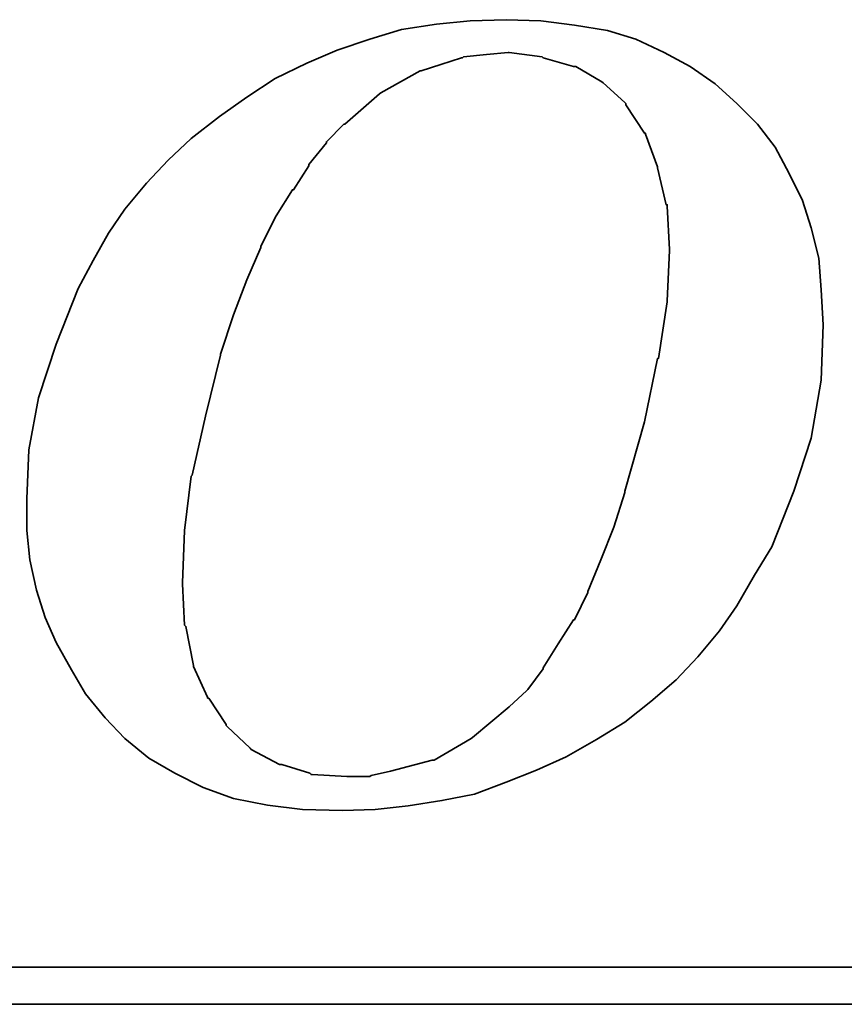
# Model space of a CAD drawing. Header units: millimetres. Extents: x -51 to 427, y -66 to 81.
# Tile 97 of 105: x 263.75 to 264.91, y 1.03 to 2.41. Entities that reach past the tile are written whole.
import ezdxf

# ---------------------------------------------------------------- set-up
doc = ezdxf.new("R2010")
doc.units = ezdxf.units.MM
doc.layers.add('DIM', color=4, linetype='Continuous')
doc.layers.add('layer 1', color=7, linetype='Continuous')

# ---------------------------------------------------------------- blocks, each defined once
blk = doc.blocks.new('TBI MOTION logo(完整正式版)')
at = {"layer": 'layer 1', "color": 22, "lineweight": 35}
for points, knots in [([(35.79625, -6.98375), (35.79625, -6.98375), (36.23125, -7.43875), (36.23125, -7.43875), (36.23125, -7.43875), (36.23125, -7.43875), (36.75625, -7.87125), (36.75625, -7.87125), (36.75625, -7.87125), (36.75625, -7.87125), (37.33125, -8.20375), (37.33125, -8.20375), (37.33125, -8.20375), (37.33125, -8.20375), (37.95625, -8.51875), (37.95625, -8.51875), (37.95625, -8.51875), (37.95625, -8.51875), (38.62625, -8.75875), (38.62625, -8.75875), (38.62625, -8.75875), (38.62625, -8.75875), (39.37125, -8.90375), (39.37125, -8.90375), (39.37125, -8.90375), (39.37125, -8.90375), (40.14125, -8.99875), (40.14125, -8.99875), (40.14125, -8.99875), (40.14125, -8.99875), (41.02625, -9.02375), (41.02625, -9.02375), (41.02625, -9.02375), (41.02625, -9.02375), (41.74625, -8.99875), (41.74625, -8.99875), (41.74625, -8.99875), (41.74625, -8.99875), (42.46625, -8.92375), (42.46625, -8.92375), (42.46625, -8.92375), (42.46625, -8.92375), (43.21125, -8.80625), (43.21125, -8.80625), (43.21125, -8.80625), (43.21125, -8.80625), (43.93125, -8.66375), (43.93125, -8.66375), (43.93125, -8.66375), (43.93125, -8.66375), (44.62625, -8.39875), (44.62625, -8.39875), (44.62625, -8.39875), (44.62625, -8.39875), (45.29625, -8.13375), (45.29625, -8.13375), (45.29625, -8.13375), (45.29625, -8.13375), (45.94625, -7.84375), (45.94625, -7.84375), (45.94625, -7.84375), (45.94625, -7.84375), (46.61625, -7.46375), (46.61625, -7.46375), (46.61625, -7.46375), (46.61625, -7.46375), (47.24125, -7.07875), (47.24125, -7.07875), (47.24125, -7.07875), (47.24125, -7.07875), (47.81625, -6.62375), (47.81625, -6.62375), (47.81625, -6.62375), (47.81625, -6.62375), (48.36875, -6.14375), (48.36875, -6.14375), (48.36875, -6.14375), (48.36875, -6.14375), (48.84625, -5.64125), (48.84625, -5.64125), (48.84625, -5.64125), (48.84625, -5.64125), (49.32625, -5.06375), (49.32625, -5.06375), (49.32625, -5.06375), (49.32625, -5.06375), (49.71125, -4.51374), (49.71125, -4.51374), (49.71125, -4.51374), (49.71125, -4.51374), (50.09625, -3.83874), (50.09625, -3.83874), (50.09625, -3.83874), (50.09625, -3.83874), (50.48125, -3.21374), (50.48125, -3.21374), (50.48125, -3.21374), (50.48125, -3.21374), (50.96125, -1.99125), (50.96125, -1.99125), (50.96125, -1.99125), (50.96125, -1.99125), (51.34375, -0.81875), (51.34375, -0.81875), (51.34375, -0.81875), (51.34375, -0.81875), (51.56125, 0.45624), (51.56125, 0.45624), (51.56125, 0.45624), (51.56125, 0.45624), (51.60625, 1.67624), (51.60625, 1.67624), (51.60625, 1.67624), (51.60625, 1.67624), (51.56125, 2.44625), (51.56125, 2.44625), (51.56125, 2.44625), (51.56125, 2.44625), (51.51125, 3.14125), (51.51125, 3.14125), (51.51125, 3.14125), (51.51125, 3.14125), (51.34375, 3.81125), (51.34375, 3.81125), (51.34375, 3.81125), (51.34375, 3.81125), (51.15125, 4.41125), (51.15125, 4.41125), (51.15125, 4.41125), (51.15125, 4.41125), (50.86125, 5.01125), (50.86125, 5.01125), (50.86125, 5.01125), (50.86125, 5.01125), (50.55125, 5.58875), (50.55125, 5.58875), (50.55125, 5.58875), (50.55125, 5.58875), (50.16625, 6.09125), (50.16625, 6.09125), (50.16625, 6.09125), (50.16625, 6.09125), (49.71125, 6.54875), (49.71125, 6.54875), (49.71125, 6.54875), (49.71125, 6.54875), (49.23125, 6.98125), (49.23125, 6.98125), (49.23125, 6.98125), (49.23125, 6.98125), (48.67875, 7.36625), (48.67875, 7.36625), (48.67875, 7.36625), (48.67875, 7.36625), (48.10375, 7.67625), (48.10375, 7.67625), (48.10375, 7.67625), (48.10375, 7.67625), (47.48125, 7.96375), (47.48125, 7.96375), (47.48125, 7.96375), (47.48125, 7.96375), (46.85625, 8.15625), (46.85625, 8.15625), (46.85625, 8.15625), (46.85625, 8.15625), (46.13625, 8.27624), (46.13625, 8.27624), (46.13625, 8.27624), (46.13625, 8.27624), (45.39125, 8.37125), (45.39125, 8.37125), (45.39125, 8.37125), (45.39125, 8.37125), (44.62625, 8.39624), (44.62625, 8.39624), (44.62625, 8.39624), (44.62625, 8.39624), (43.83625, 8.37125), (43.83625, 8.37125), (43.83625, 8.37125), (43.83625, 8.37125), (43.09125, 8.30125), (43.09125, 8.30125), (43.09125, 8.30125), (43.09125, 8.30125), (42.32125, 8.18125), (42.32125, 8.18125), (42.32125, 8.18125), (42.32125, 8.18125), (41.62875, 7.96375), (41.62875, 7.96375), (41.62875, 7.96375), (41.62875, 7.96375), (40.90625, 7.72625), (40.90625, 7.72625), (40.90625, 7.72625), (40.90625, 7.72625), (40.23624, 7.43625), (40.23624, 7.43625), (40.23624, 7.43625), (40.23624, 7.43625), (39.54124, 7.10125), (39.54124, 7.10125), (39.54124, 7.10125), (39.54124, 7.10125), (38.91625, 6.69125), (38.91625, 6.69125), (38.91625, 6.69125), (38.91625, 6.69125), (38.31625, 6.26125), (38.31625, 6.26125), (38.31625, 6.26125), (38.31625, 6.26125), (37.69125, 5.78125), (37.69125, 5.78125), (37.69125, 5.78125), (37.69125, 5.78125), (37.18625, 5.30125), (37.18625, 5.30125), (37.18625, 5.30125), (37.18625, 5.30125), (36.70625, 4.79624), (36.70625, 4.79624), (36.70625, 4.79624), (36.70625, 4.79624), (36.23125, 4.22125), (36.23125, 4.22125), (36.23125, 4.22125), (36.23125, 4.22125), (35.87124, 3.69375), (35.87124, 3.69375), (35.87124, 3.69375), (35.87124, 3.69375), (35.53125, 3.09125), (35.53125, 3.09125), (35.53125, 3.09125), (35.53125, 3.09125), (35.19875, 2.47125), (35.19875, 2.47125), (35.19875, 2.47125), (35.19875, 2.47125), (34.71625, 1.24625), (34.71625, 1.24625), (34.71625, 1.24625), (34.71625, 1.24625), (34.33125, 0.06874), (34.33125, 0.06874), (34.33125, 0.06874), (34.33125, 0.06874), (34.11625, -1.07875), (34.11625, -1.07875), (34.11625, -1.07875), (34.11625, -1.07875), (34.07125, -2.15875), (34.07125, -2.15875), (34.07125, -2.15875), (34.07125, -2.15875), (34.07125, -2.85375), (34.07125, -2.85375), (34.07125, -2.85375), (34.07125, -2.85375), (34.14125, -3.50375), (34.14125, -3.50375), (34.14125, -3.50375), (34.14125, -3.50375), (34.28625, -4.17375), (34.28625, -4.17375), (34.28625, -4.17375), (34.28625, -4.17375), (34.47625, -4.77624), (34.47625, -4.77624), (34.47625, -4.77624), (34.47625, -4.77624), (34.71625, -5.32625), (34.71625, -5.32625), (34.71625, -5.32625), (34.71625, -5.32625), (35.05375, -5.92875), (35.05375, -5.92875), (35.05375, -5.92875), (35.05375, -5.92875), (35.36375, -6.45375), (35.36375, -6.45375), (35.36375, -6.45375), (35.36375, -6.45375), (35.79625, -6.98375), (35.79625, -6.98375)], [0, 0, 0, 0, 0.01388889, 0.01388889, 0.01388889, 0.01388889, 0.02777778, 0.02777778, 0.02777778, 0.02777778, 0.04166667, 0.04166667, 0.04166667, 0.04166667, 0.05555556, 0.05555556, 0.05555556, 0.05555556, 0.06944444, 0.06944444, 0.06944444, 0.06944444, 0.08333333, 0.08333333, 0.08333333, 0.08333333, 0.09722222, 0.09722222, 0.09722222, 0.09722222, 0.11111111, 0.11111111, 0.11111111, 0.11111111, 0.125, 0.125, 0.125, 0.125, 0.13888889, 0.13888889, 0.13888889, 0.13888889, 0.15277778, 0.15277778, 0.15277778, 0.15277778, 0.16666667, 0.16666667, 0.16666667, 0.16666667, 0.18055556, 0.18055556, 0.18055556, 0.18055556, 0.19444444, 0.19444444, 0.19444444, 0.19444444, 0.20833333, 0.20833333, 0.20833333, 0.20833333, 0.22222222, 0.22222222, 0.22222222, 0.22222222, 0.23611111, 0.23611111, 0.23611111, 0.23611111, 0.25, 0.25, 0.25, 0.25, 0.26388889, 0.26388889, 0.26388889, 0.26388889, 0.27777778, 0.27777778, 0.27777778, 0.27777778, 0.29166667, 0.29166667, 0.29166667, 0.29166667, 0.30555556, 0.30555556, 0.30555556, 0.30555556, 0.31944444, 0.31944444, 0.31944444, 0.31944444, 0.33333333, 0.33333333, 0.33333333, 0.33333333, 0.34722222, 0.34722222, 0.34722222, 0.34722222, 0.36111111, 0.36111111, 0.36111111, 0.36111111, 0.375, 0.375, 0.375, 0.375, 0.38888889, 0.38888889, 0.38888889, 0.38888889, 0.40277778, 0.40277778, 0.40277778, 0.40277778, 0.41666667, 0.41666667, 0.41666667, 0.41666667, 0.43055556, 0.43055556, 0.43055556, 0.43055556, 0.44444444, 0.44444444, 0.44444444, 0.44444444, 0.45833333, 0.45833333, 0.45833333, 0.45833333, 0.47222222, 0.47222222, 0.47222222, 0.47222222, 0.48611111, 0.48611111, 0.48611111, 0.48611111, 0.5, 0.5, 0.5, 0.5, 0.51388889, 0.51388889, 0.51388889, 0.51388889, 0.52777778, 0.52777778, 0.52777778, 0.52777778, 0.54166667, 0.54166667, 0.54166667, 0.54166667, 0.55555556, 0.55555556, 0.55555556, 0.55555556, 0.56944444, 0.56944444, 0.56944444, 0.56944444, 0.58333333, 0.58333333, 0.58333333, 0.58333333, 0.59722222, 0.59722222, 0.59722222, 0.59722222, 0.61111111, 0.61111111, 0.61111111, 0.61111111, 0.625, 0.625, 0.625, 0.625, 0.63888889, 0.63888889, 0.63888889, 0.63888889, 0.65277778, 0.65277778, 0.65277778, 0.65277778, 0.66666667, 0.66666667, 0.66666667, 0.66666667, 0.68055556, 0.68055556, 0.68055556, 0.68055556, 0.69444444, 0.69444444, 0.69444444, 0.69444444, 0.70833333, 0.70833333, 0.70833333, 0.70833333, 0.72222222, 0.72222222, 0.72222222, 0.72222222, 0.73611111, 0.73611111, 0.73611111, 0.73611111, 0.75, 0.75, 0.75, 0.75, 0.76388889, 0.76388889, 0.76388889, 0.76388889, 0.77777778, 0.77777778, 0.77777778, 0.77777778, 0.79166667, 0.79166667, 0.79166667, 0.79166667, 0.80555556, 0.80555556, 0.80555556, 0.80555556, 0.81944444, 0.81944444, 0.81944444, 0.81944444, 0.83333333, 0.83333333, 0.83333333, 0.83333333, 0.84722222, 0.84722222, 0.84722222, 0.84722222, 0.86111111, 0.86111111, 0.86111111, 0.86111111, 0.875, 0.875, 0.875, 0.875, 0.88888889, 0.88888889, 0.88888889, 0.88888889, 0.90277778, 0.90277778, 0.90277778, 0.90277778, 0.91666667, 0.91666667, 0.91666667, 0.91666667, 0.93055556, 0.93055556, 0.93055556, 0.93055556, 0.94444444, 0.94444444, 0.94444444, 0.94444444, 0.95833333, 0.95833333, 0.95833333, 0.95833333, 0.97222222, 0.97222222, 0.97222222, 0.97222222, 0.98611111, 0.98611111, 0.98611111, 0.98611111, 1, 1, 1, 1]), ([(38.33875, 1.03124), (38.33875, 1.03124), (38.62625, 1.89625), (38.62625, 1.89625), (38.62625, 1.89625), (38.62625, 1.89625), (38.91625, 2.66375), (38.91625, 2.66375), (38.91625, 2.66375), (38.91625, 2.66375), (39.22625, 3.38125), (39.22625, 3.38125), (39.22625, 3.38125), (39.22625, 3.38125), (39.22625, 3.40624), (39.22625, 3.40624), (39.22625, 3.40624), (39.22625, 3.40624), (39.56124, 4.07624), (39.56124, 4.07624), (39.56124, 4.07624), (39.56124, 4.07624), (39.92125, 4.65125), (39.92125, 4.65125), (39.92125, 4.65125), (39.92125, 4.65125), (39.94625, 4.65125), (39.94625, 4.65125), (39.94625, 4.65125), (39.94625, 4.65125), (40.28125, 5.17875), (40.28125, 5.17875), (40.28125, 5.17875), (40.28125, 5.17875), (40.28125, 5.20375), (40.28125, 5.20375), (40.28125, 5.20375), (40.28125, 5.20375), (40.66875, 5.68625), (40.66875, 5.68625), (40.66875, 5.68625), (40.66875, 5.68625), (40.66875, 5.70625), (40.66875, 5.70625), (40.66875, 5.70625), (40.66875, 5.70625), (41.05124, 6.09125), (41.05124, 6.09125), (41.05124, 6.09125), (41.05124, 6.09125), (41.07625, 6.09125), (41.07625, 6.09125), (41.07625, 6.09125), (41.07625, 6.09125), (41.84125, 6.76625), (41.84125, 6.76625), (41.84125, 6.76625), (41.84125, 6.76625), (41.86625, 6.78625), (41.86625, 6.78625), (41.86625, 6.78625), (41.86625, 6.78625), (42.73125, 7.26624), (42.73125, 7.26624), (42.73125, 7.26624), (42.73125, 7.26624), (42.75625, 7.26624), (42.75625, 7.26624), (42.75625, 7.26624), (42.75625, 7.26624), (43.18625, 7.41125), (43.18625, 7.41125), (43.18625, 7.41125), (43.18625, 7.41125), (43.64125, 7.55625), (43.64125, 7.55625), (43.64125, 7.55625), (43.64125, 7.55625), (43.66625, 7.55625), (43.66625, 7.55625), (43.66625, 7.55625), (43.66625, 7.55625), (43.69125, 7.58124), (43.69125, 7.58124), (43.69125, 7.58124), (43.69125, 7.58124), (44.19125, 7.62625), (44.19125, 7.62625), (44.19125, 7.62625), (44.19125, 7.62625), (44.67125, 7.67625), (44.67125, 7.67625), (44.67125, 7.67625), (44.67125, 7.67625), (44.69625, 7.67625), (44.69625, 7.67625), (44.69625, 7.67625), (44.69625, 7.67625), (45.41875, 7.58124), (45.41875, 7.58124), (45.41875, 7.58124), (45.41875, 7.58124), (45.44125, 7.55625), (45.44125, 7.55625), (45.44125, 7.55625), (45.44125, 7.55625), (46.11125, 7.36625), (46.11125, 7.36625), (46.11125, 7.36625), (46.11125, 7.36625), (46.13625, 7.36625), (46.13625, 7.36625), (46.13625, 7.36625), (46.13625, 7.36625), (46.15875, 7.36625), (46.15875, 7.36625), (46.15875, 7.36625), (46.15875, 7.36625), (46.73625, 7.02624), (46.73625, 7.02624), (46.73625, 7.02624), (46.73625, 7.02624), (46.76125, 7.00624), (46.76125, 7.00624), (46.76125, 7.00624), (46.76125, 7.00624), (47.24125, 6.57124), (47.24125, 6.57124), (47.24125, 6.57124), (47.24125, 6.57124), (47.26625, 6.54875), (47.26625, 6.54875), (47.26625, 6.54875), (47.26625, 6.54875), (47.26625, 6.52375), (47.26625, 6.52375), (47.26625, 6.52375), (47.26625, 6.52375), (47.67375, 5.89875), (47.67375, 5.89875), (47.67375, 5.89875), (47.67375, 5.89875), (47.69625, 5.89875), (47.69625, 5.89875), (47.69625, 5.89875), (47.69625, 5.89875), (47.69625, 5.87625), (47.69625, 5.87625), (47.69625, 5.87625), (47.69625, 5.87625), (47.96125, 5.15625), (47.96125, 5.15625), (47.96125, 5.15625), (47.96125, 5.15625), (47.96125, 5.13125), (47.96125, 5.13125), (47.96125, 5.13125), (47.96125, 5.13125), (48.15125, 4.31875), (48.15125, 4.31875), (48.15125, 4.31875), (48.15125, 4.31875), (48.17625, 4.31875), (48.17625, 4.31875), (48.17625, 4.31875), (48.17625, 4.31875), (48.17625, 4.29125), (48.17625, 4.29125), (48.17625, 4.29125), (48.17625, 4.29125), (48.22625, 3.33125), (48.22625, 3.33125), (48.22625, 3.33125), (48.22625, 3.33125), (48.22625, 3.30875), (48.22625, 3.30875), (48.22625, 3.30875), (48.22625, 3.30875), (48.17625, 2.20624), (48.17625, 2.20624), (48.17625, 2.20624), (48.17625, 2.20624), (48.17625, 2.18124), (48.17625, 2.18124), (48.17625, 2.18124), (48.17625, 2.18124), (47.98375, 0.93624), (47.98375, 0.93624), (47.98375, 0.93624), (47.98375, 0.93624), (47.96125, 0.93624), (47.96125, 0.93624), (47.96125, 0.93624), (47.96125, 0.93624), (47.67375, -0.45874), (47.67375, -0.45874), (47.67375, -0.45874), (47.67375, -0.45874), (47.24125, -1.99125), (47.24125, -1.99125), (47.24125, -1.99125), (47.24125, -1.99125), (47.24125, -2.01874), (47.24125, -2.01874), (47.24125, -2.01874), (47.24125, -2.01874), (47.00125, -2.78375), (47.00125, -2.78375), (47.00125, -2.78375), (47.00125, -2.78375), (46.71125, -3.50375), (46.71125, -3.50375), (46.71125, -3.50375), (46.71125, -3.50375), (46.42625, -4.19875), (46.42625, -4.19875), (46.42625, -4.19875), (46.42625, -4.19875), (46.42625, -4.22375), (46.42625, -4.22375), (46.42625, -4.22375), (46.42625, -4.22375), (46.13625, -4.82374), (46.13625, -4.82374), (46.13625, -4.82374), (46.13625, -4.82374), (46.11125, -4.82374), (46.11125, -4.82374), (46.11125, -4.82374), (46.11125, -4.82374), (45.77625, -5.35125), (45.77625, -5.35125), (45.77625, -5.35125), (45.77625, -5.35125), (45.44125, -5.87875), (45.44125, -5.87875), (45.44125, -5.87875), (45.44125, -5.87875), (45.44125, -5.90375), (45.44125, -5.90375), (45.44125, -5.90375), (45.44125, -5.90375), (45.10625, -6.35875), (45.10625, -6.35875), (45.10625, -6.35875), (45.10625, -6.35875), (45.08125, -6.38375), (45.08125, -6.38375), (45.08125, -6.38375), (45.08125, -6.38375), (44.69625, -6.74375), (44.69625, -6.74375), (44.69625, -6.74375), (44.69625, -6.74375), (43.88375, -7.41625), (43.88375, -7.41625), (43.88375, -7.41625), (43.88375, -7.41625), (43.85625, -7.43875), (43.85625, -7.43875), (43.85625, -7.43875), (43.85625, -7.43875), (43.04125, -7.91875), (43.04125, -7.91875), (43.04125, -7.91875), (43.04125, -7.91875), (43.01625, -7.91875), (43.01625, -7.91875), (43.01625, -7.91875), (43.01625, -7.91875), (42.99625, -7.91875), (42.99625, -7.91875), (42.99625, -7.91875), (42.99625, -7.91875), (42.08125, -8.15875), (42.08125, -8.15875), (42.08125, -8.15875), (42.08125, -8.15875), (41.65125, -8.25625), (41.65125, -8.25625), (41.65125, -8.25625), (41.65125, -8.25625), (41.62875, -8.27875), (41.62875, -8.27875), (41.62875, -8.27875), (41.62875, -8.27875), (41.60125, -8.27875), (41.60125, -8.27875), (41.60125, -8.27875), (41.60125, -8.27875), (41.12125, -8.27875), (41.12125, -8.27875), (41.12125, -8.27875), (41.12125, -8.27875), (40.35624, -8.23125), (40.35624, -8.23125), (40.35624, -8.23125), (40.35624, -8.23125), (40.33125, -8.23125), (40.33125, -8.23125), (40.33125, -8.23125), (40.33125, -8.23125), (40.30625, -8.20375), (40.30625, -8.20375), (40.30625, -8.20375), (40.30625, -8.20375), (39.68375, -8.01375), (39.68375, -8.01375), (39.68375, -8.01375), (39.68375, -8.01375), (39.66124, -8.01375), (39.66124, -8.01375), (39.66124, -8.01375), (39.66124, -8.01375), (39.63625, -8.01375), (39.63625, -8.01375), (39.63625, -8.01375), (39.63625, -8.01375), (39.01125, -7.67875), (39.01125, -7.67875), (39.01125, -7.67875), (39.01125, -7.67875), (38.98875, -7.65375), (38.98875, -7.65375), (38.98875, -7.65375), (38.98875, -7.65375), (38.48625, -7.17375), (38.48625, -7.17375), (38.48625, -7.17375), (38.48625, -7.17375), (38.45875, -7.14875), (38.45875, -7.14875), (38.45875, -7.14875), (38.45875, -7.14875), (38.45875, -7.12875), (38.45875, -7.12875), (38.45875, -7.12875), (38.45875, -7.12875), (38.07625, -6.54875), (38.07625, -6.54875), (38.07625, -6.54875), (38.07625, -6.54875), (38.05125, -6.54875), (38.05125, -6.54875), (38.05125, -6.54875), (38.05125, -6.54875), (38.05125, -6.52875), (38.05125, -6.52875), (38.05125, -6.52875), (38.05125, -6.52875), (37.74125, -5.85375), (37.74125, -5.85375), (37.74125, -5.85375), (37.74125, -5.85375), (37.74125, -5.82875), (37.74125, -5.82875), (37.74125, -5.82875), (37.74125, -5.82875), (37.57375, -4.96875), (37.57375, -4.96875), (37.57375, -4.96875), (37.57375, -4.96875), (37.54625, -4.94375), (37.54625, -4.94375), (37.54625, -4.94375), (37.54625, -4.94375), (37.50125, -4.03375), (37.50125, -4.03375), (37.50125, -4.03375), (37.50125, -4.03375), (37.50125, -4.00875), (37.50125, -4.00875), (37.50125, -4.00875), (37.50125, -4.00875), (37.54625, -2.85375), (37.54625, -2.85375), (37.54625, -2.85375), (37.54625, -2.85375), (37.69125, -1.65875), (37.69125, -1.65875), (37.69125, -1.65875), (37.69125, -1.65875), (37.71624, -1.63375), (37.71624, -1.63375), (37.71624, -1.63375), (37.71624, -1.63375), (38.00375, -0.33875), (38.00375, -0.33875), (38.00375, -0.33875), (38.00375, -0.33875), (38.33875, 1.00624), (38.33875, 1.00624), (38.33875, 1.00624), (38.33875, 1.00624), (38.33875, 1.03124), (38.33875, 1.03124)], [0, 0, 0, 0, 0.01010101, 0.01010101, 0.01010101, 0.01010101, 0.02020202, 0.02020202, 0.02020202, 0.02020202, 0.03030303, 0.03030303, 0.03030303, 0.03030303, 0.04040404, 0.04040404, 0.04040404, 0.04040404, 0.05050505, 0.05050505, 0.05050505, 0.05050505, 0.06060606, 0.06060606, 0.06060606, 0.06060606, 0.07070707, 0.07070707, 0.07070707, 0.07070707, 0.08080808, 0.08080808, 0.08080808, 0.08080808, 0.09090909, 0.09090909, 0.09090909, 0.09090909, 0.1010101, 0.1010101, 0.1010101, 0.1010101, 0.11111111, 0.11111111, 0.11111111, 0.11111111, 0.12121212, 0.12121212, 0.12121212, 0.12121212, 0.13131313, 0.13131313, 0.13131313, 0.13131313, 0.14141414, 0.14141414, 0.14141414, 0.14141414, 0.15151515, 0.15151515, 0.15151515, 0.15151515, 0.16161616, 0.16161616, 0.16161616, 0.16161616, 0.17171717, 0.17171717, 0.17171717, 0.17171717, 0.18181818, 0.18181818, 0.18181818, 0.18181818, 0.19191919, 0.19191919, 0.19191919, 0.19191919, 0.2020202, 0.2020202, 0.2020202, 0.2020202, 0.21212121, 0.21212121, 0.21212121, 0.21212121, 0.22222222, 0.22222222, 0.22222222, 0.22222222, 0.23232323, 0.23232323, 0.23232323, 0.23232323, 0.24242424, 0.24242424, 0.24242424, 0.24242424, 0.25252525, 0.25252525, 0.25252525, 0.25252525, 0.26262626, 0.26262626, 0.26262626, 0.26262626, 0.27272727, 0.27272727, 0.27272727, 0.27272727, 0.28282828, 0.28282828, 0.28282828, 0.28282828, 0.29292929, 0.29292929, 0.29292929, 0.29292929, 0.3030303, 0.3030303, 0.3030303, 0.3030303, 0.31313131, 0.31313131, 0.31313131, 0.31313131, 0.32323232, 0.32323232, 0.32323232, 0.32323232, 0.33333333, 0.33333333, 0.33333333, 0.33333333, 0.34343434, 0.34343434, 0.34343434, 0.34343434, 0.35353535, 0.35353535, 0.35353535, 0.35353535, 0.36363636, 0.36363636, 0.36363636, 0.36363636, 0.37373737, 0.37373737, 0.37373737, 0.37373737, 0.38383838, 0.38383838, 0.38383838, 0.38383838, 0.39393939, 0.39393939, 0.39393939, 0.39393939, 0.4040404, 0.4040404, 0.4040404, 0.4040404, 0.41414141, 0.41414141, 0.41414141, 0.41414141, 0.42424242, 0.42424242, 0.42424242, 0.42424242, 0.43434343, 0.43434343, 0.43434343, 0.43434343, 0.44444444, 0.44444444, 0.44444444, 0.44444444, 0.45454545, 0.45454545, 0.45454545, 0.45454545, 0.46464646, 0.46464646, 0.46464646, 0.46464646, 0.47474747, 0.47474747, 0.47474747, 0.47474747, 0.48484848, 0.48484848, 0.48484848, 0.48484848, 0.49494949, 0.49494949, 0.49494949, 0.49494949, 0.50505051, 0.50505051, 0.50505051, 0.50505051, 0.51515152, 0.51515152, 0.51515152, 0.51515152, 0.52525253, 0.52525253, 0.52525253, 0.52525253, 0.53535354, 0.53535354, 0.53535354, 0.53535354, 0.54545455, 0.54545455, 0.54545455, 0.54545455, 0.55555556, 0.55555556, 0.55555556, 0.55555556, 0.56565657, 0.56565657, 0.56565657, 0.56565657, 0.57575758, 0.57575758, 0.57575758, 0.57575758, 0.58585859, 0.58585859, 0.58585859, 0.58585859, 0.5959596, 0.5959596, 0.5959596, 0.5959596, 0.60606061, 0.60606061, 0.60606061, 0.60606061, 0.61616162, 0.61616162, 0.61616162, 0.61616162, 0.62626263, 0.62626263, 0.62626263, 0.62626263, 0.63636364, 0.63636364, 0.63636364, 0.63636364, 0.64646465, 0.64646465, 0.64646465, 0.64646465, 0.65656566, 0.65656566, 0.65656566, 0.65656566, 0.66666667, 0.66666667, 0.66666667, 0.66666667, 0.67676768, 0.67676768, 0.67676768, 0.67676768, 0.68686869, 0.68686869, 0.68686869, 0.68686869, 0.6969697, 0.6969697, 0.6969697, 0.6969697, 0.70707071, 0.70707071, 0.70707071, 0.70707071, 0.71717172, 0.71717172, 0.71717172, 0.71717172, 0.72727273, 0.72727273, 0.72727273, 0.72727273, 0.73737374, 0.73737374, 0.73737374, 0.73737374, 0.74747475, 0.74747475, 0.74747475, 0.74747475, 0.75757576, 0.75757576, 0.75757576, 0.75757576, 0.76767677, 0.76767677, 0.76767677, 0.76767677, 0.77777778, 0.77777778, 0.77777778, 0.77777778, 0.78787879, 0.78787879, 0.78787879, 0.78787879, 0.7979798, 0.7979798, 0.7979798, 0.7979798, 0.80808081, 0.80808081, 0.80808081, 0.80808081, 0.81818182, 0.81818182, 0.81818182, 0.81818182, 0.82828283, 0.82828283, 0.82828283, 0.82828283, 0.83838384, 0.83838384, 0.83838384, 0.83838384, 0.84848485, 0.84848485, 0.84848485, 0.84848485, 0.85858586, 0.85858586, 0.85858586, 0.85858586, 0.86868687, 0.86868687, 0.86868687, 0.86868687, 0.87878788, 0.87878788, 0.87878788, 0.87878788, 0.88888889, 0.88888889, 0.88888889, 0.88888889, 0.8989899, 0.8989899, 0.8989899, 0.8989899, 0.90909091, 0.90909091, 0.90909091, 0.90909091, 0.91919192, 0.91919192, 0.91919192, 0.91919192, 0.92929293, 0.92929293, 0.92929293, 0.92929293, 0.93939394, 0.93939394, 0.93939394, 0.93939394, 0.94949495, 0.94949495, 0.94949495, 0.94949495, 0.95959596, 0.95959596, 0.95959596, 0.95959596, 0.96969697, 0.96969697, 0.96969697, 0.96969697, 0.97979798, 0.97979798, 0.97979798, 0.97979798, 0.98989899, 0.98989899, 0.98989899, 0.98989899, 1, 1, 1, 1]), ([(75.90875, -9.47875), (75.90875, -9.47875), (75.90875, -12.28625), (75.90875, -12.28625), (75.90875, -12.28625), (75.90875, -12.28625), (75.90875, -12.47875), (75.90875, -12.47875), (75.90875, -12.47875), (75.90875, -12.47875), (75.71625, -12.47875), (75.71625, -12.47875), (75.71625, -12.47875), (75.71625, -12.47875), (-88.32875, -12.47875), (-88.32875, -12.47875), (-88.32875, -12.47875), (-88.32875, -12.47875), (-88.32875, -13.29375), (-88.32875, -13.29375), (-88.32875, -13.29375), (-88.32875, -13.29375), (82.89125, -13.29375), (82.89125, -13.29375), (82.89125, -13.29375), (82.89125, -13.29375), (75.90875, -9.47875), (75.90875, -9.47875)], [0, 0, 0, 0, 0.14285714, 0.14285714, 0.14285714, 0.14285714, 0.28571429, 0.28571429, 0.28571429, 0.28571429, 0.42857143, 0.42857143, 0.42857143, 0.42857143, 0.57142857, 0.57142857, 0.57142857, 0.57142857, 0.71428571, 0.71428571, 0.71428571, 0.71428571, 0.85714286, 0.85714286, 0.85714286, 0.85714286, 1, 1, 1, 1])]:
    blk.add_open_spline(points, degree=3, knots=knots, dxfattribs=at)

msp = doc.modelspace()

# ---------------------------------------------------------------- block references
at = {"layer": 'DIM', "xscale": 0.0636045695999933, "yscale": 0.0636045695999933, "zscale": 0.0636045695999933}
msp.add_blockref('TBI MOTION logo(完整正式版)', (261.5972, 1.8759), dxfattribs=at)

doc.saveas('drawing.dxf')
